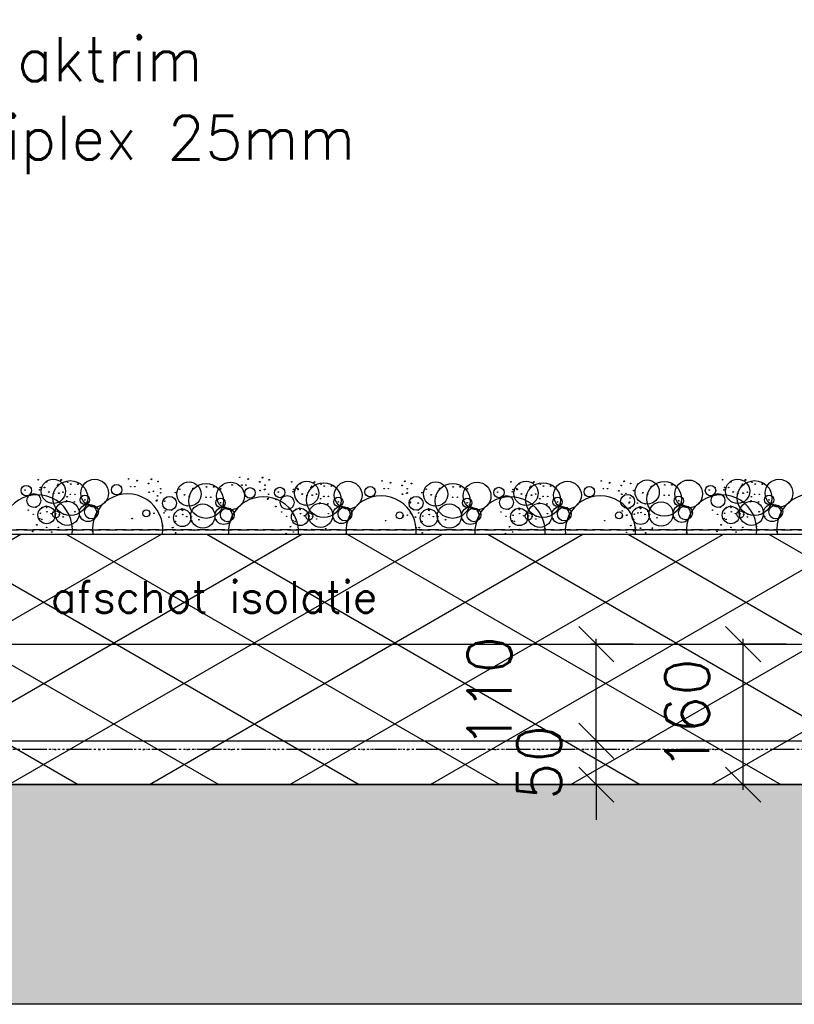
# Model space of a CAD drawing. Extents: x 149262 to 371235, y 141599 to 287858.
# Tile 50 of 60: x 155508 to 156390, y 192652 to 193772. Entities that reach past the tile are written whole.
import ezdxf

# ---------------------------------------------------------------- set-up
doc = ezdxf.new("R2010")
doc.units = 0
doc.header["$LTSCALE"] = 50
doc.header["$MEASUREMENT"] = 0
doc.header["$PDMODE"] = 3
doc.header["$PDSIZE"] = 0.1
for name, pattern in [('DASHDOT', [1, 0.5, -0.25, 0, -0.25]), ('DD1', [2.66667, 1.66667, -0.5, 0, -0.5]), ('HIDDEN', [0.375, 0.25, -0.125])]:
    doc.linetypes.add(name, pattern=pattern)
doc.layers.get('0').update_dxf_attribs({"linetype": 'CONTINUOUS'})
doc.layers.get('DEFPOINTS').update_dxf_attribs({"linetype": 'CONTINUOUS'})
for name, color, linetype in [('A--A21--_F-23-', 9, 'CONTINUOUS'), ('A--A23--_F--3-', 9, 'CONTINUOUS'), ('A--L13D3_VLOEREN', 3, 'CONTINUOUS'), ('A--L21--', 3, 'CONTINUOUS'), ('A--L21--_F-23-', 4, 'CONTINUOUS'), ('A--L27DC4_DAKEN', 4, 'HIDDEN'), ('A--M$1A-_F123-', 1, 'CONTINUOUS'), ('A--T01A-18_TEKST', 1, 'CONTINUOUS'), ('A--T01A-25_TEKST', 2, 'CONTINUOUS'), ('STRAMIEN', 8, 'DD1')]:
    doc.layers.add(name, color=color, linetype=linetype)
doc.styles.add('HIEMSTRA', font='romans.shx')
doc.dimstyles.get("Standard").update_dxf_attribs({"dimscale": 50, "dimtxt": 2.5, "dimasz": 2, "dimexe": 0.3, "dimexo": 0.3, "dimgap": 2, "dimtad": 1, "dimdec": 0, "dimzin": 0, "dimdsep": 46, "dimtxsty": 'HIEMSTRA', "dimblk1": 'OBLIQUE', "dimblk2": 'OBLIQUE', "dimsah": 1, "dimcen": 0.09, "dimdle": 0.3, "dimclrd": 1, "dimclre": 1, "dimclrt": 2, "dimadec": 0, "dimazin": 0, "dimtfac": 1, "dimtdec": 4, "dimtix": 1, "dimtmove": 2, "dimatfit": 3, "dimldrblk": 'OBLIQUE', "dimfxl": 0, "dimtvp": 625, "dimtolj": 1, "dimtzin": 0, "dimarcsym": 0})

# ---------------------------------------------------------------- blocks, each defined once
blk = doc.blocks.new('_OBLIQUE')
at = {"color": 0, "linetype": 'ByBlock'}
blk.add_line((-0.5, -0.5), (0.5, 0.5), dxfattribs=at)
blk = doc.blocks.new('*D254')
at = {"layer": 'A--M$1A-_F123-', "color": 1, "lineweight": -2}
for p, q in [((156164.7, 192951.7), (156164.7, 192991.7)), ((156200.7, 192951.7), (156158.7, 192951.7)), ((156164.7, 192901.8), (156164.7, 192951.7)), ((156343.3, 192901.8), (156158.7, 192901.8)), ((156164.7, 192901.8), (156164.7, 192861.8))]:
    blk.add_line(p, q, dxfattribs=at)
at = {"layer": 'DEFPOINTS', "color": 0}
for p in [(156164.7, 192951.7), (156206.7, 192951.7), (156349.3, 192901.8)]:
    blk.add_point(p, dxfattribs=at)
at = {"layer": 'A--M$1A-_F123-', "color": 1, "lineweight": -2, "xscale": 40, "yscale": 40, "zscale": 40}
for p, rotation in [((156164.7, 192951.7), 270), ((156164.7, 192901.8), 90)]:
    blk.add_blockref('_OBLIQUE', p, dxfattribs=dict(at, rotation=rotation))
at = {"layer": 'A--M$1A-_F123-', "color": 2, "insert": (156099.7, 192926.8), "char_height": 50, "attachment_point": 5, "rotation": 90, "style": 'HIEMSTRA'}
blk.add_mtext('\\A1;50', dxfattribs=at)
blk = doc.blocks.new('*D255')
at = {"layer": 'A--M$1A-_F123-', "color": 1, "lineweight": -2}
for p, q in [((156164.7, 192945.7), (156164.7, 193067.7)), ((156206.7, 193061.7), (156158.7, 193061.7)), ((156206.7, 192951.7), (156158.7, 192951.7))]:
    blk.add_line(p, q, dxfattribs=at)
at = {"layer": 'DEFPOINTS', "color": 0}
for p in [(156164.7, 193061.7), (156212.7, 193061.7), (156212.7, 192951.7)]:
    blk.add_point(p, dxfattribs=at)
at = {"layer": 'A--M$1A-_F123-', "color": 1, "lineweight": -2, "xscale": 40, "yscale": 40, "zscale": 40}
for p, rotation in [((156164.7, 193061.7), 90), ((156164.7, 192951.7), 270)]:
    blk.add_blockref('_OBLIQUE', p, dxfattribs=dict(at, rotation=rotation))
at = {"layer": 'A--M$1A-_F123-', "color": 2, "insert": (156043, 193006.7), "char_height": 50, "attachment_point": 5, "rotation": 90, "style": 'HIEMSTRA'}
blk.add_mtext('\\A1;110', dxfattribs=at)
blk = doc.blocks.new('*D256')
at = {"layer": 'A--M$1A-_F123-', "color": 1, "lineweight": -2}
for p, q in [((156332, 192895.8), (156332, 193067.7)), ((156381.1, 193061.7), (156326, 193061.7)), ((156381.9, 192901.8), (156326, 192901.8))]:
    blk.add_line(p, q, dxfattribs=at)
at = {"layer": 'DEFPOINTS', "color": 0}
for p in [(156332, 193061.7), (156387.1, 193061.7), (156387.9, 192901.8)]:
    blk.add_point(p, dxfattribs=at)
at = {"layer": 'A--M$1A-_F123-', "color": 1, "lineweight": -2, "xscale": 40, "yscale": 40, "zscale": 40}
for p, rotation in [((156332, 193061.7), 90), ((156332, 192901.8), 270)]:
    blk.add_blockref('_OBLIQUE', p, dxfattribs=dict(at, rotation=rotation))
at = {"layer": 'A--M$1A-_F123-', "color": 2, "insert": (156268.2, 192981.3), "char_height": 50, "attachment_point": 5, "rotation": 90, "style": 'HIEMSTRA'}
blk.add_mtext('\\A1;160', dxfattribs=at)

msp = doc.modelspace()

# ---------------------------------------------------------------- hatches: boundary and pattern name
at = {"layer": 'A--A21--_F-23-'}
h = msp.add_hatch(dxfattribs=at)
h.set_pattern_fill('ALFAISO', color=256, scale=80, angle=270, style=0, pattern_type=2)
h.set_pattern_definition([(330, (40255.29, 86645.88), (40, 69.282032), []), (30, (40255.29, 86645.88), (-40, 69.282032), [])])
h.paths.add_polyline_path([(163663, 193186.8), (163663, 192901.8), (154851.7, 192901.8), (154851.7, 193186.8)])
at = {"layer": 'A--A23--_F--3-'}
h = msp.add_hatch(dxfattribs=at)
h.set_pattern_fill('ALFABET', color=256, scale=20, angle=1, style=0, pattern_type=2)
h.set_pattern_definition([(46, (40295.29, 86645.88), (-86.32078, 83.359004), []), (51, (40295.29, 86645.88), (143.64922, -10.04493), [15, -165]), (356, (40295.29, 86645.88), (-30.37155, 149.9312), [12, -132]), (101.4514, (40307.26, 86645.04), (113.27778, 139.88618), [12.74804, -140.22842]), (47.1842, (40294.6, 86685.88), (213.99344, -29.37358), [22.5, -247.5]), (97.6356, (40312.43, 86683.43), (183.50393, 198.05632), [19.12206, -210.3426]), (352.1842, (40294.6, 86685.88), (183.50378, 198.05647), [18, -198]), (22, (40314.77, 86676.23), (120.76856, -78.42802), [15, -165]), (327, (40314.77, 86676.23), (46.12453, 145.85721), [12, -132]), (72.4514, (40324.83, 86669.69), (166.89315, 67.42906), [12.74804, -140.22842]), (38.5, (40295.29, 86645.88), (1.269641, 66.611074), [0, -130.4, 0, -134, 0, -132.5]), (8.5, (40295.29, 86645.88), (51.229207, 79.788568), [0, -76.4, 0, -127.4, 0, -50.5]), (328.5, (40250.7, 86645.103), (106.826954, -2.64699), [0, -50, 0, -156, 0, -207]), (318.5, (40230.7, 86644.75), (116.270055, 22.05355), [0, -65, 0, -103.6, 0, -147]), (318.5, (40230.7, 86644.75), (116.270055, 22.05355), [0, -65, 0, -103.6, 0, -147])])
h.paths.add_polyline_path([(163673, 192901.7), (163673, 192651.8), (154861.7, 192651.8), (154861.7, 192901.8)])

# ---------------------------------------------------------------- linework, layer by layer
for centre, radius in [((155515.7, 193236.4), 5.94), ((155529.3, 193248.7), 0.331), ((155546.4, 193235.6), 13.8), ((155538.7, 193246.4), 0.331), ((155539, 193246.9), 0.331), ((155565.8, 193227.9), 19.8), ((155551.2, 193242), 0.331), ((155551.9, 193243.6), 0.331), ((155552.2, 193243.4), 0.331), ((155555.1, 193248.1), 0.331), ((155555.4, 193248.6), 0.331), ((155562.8, 193245.8), 0.331), ((155566.3, 193243.8), 0.331), ((155566.4, 193243.8), 0.331), ((155574.3, 193243.9), 0.331), ((155574.5, 193243.8), 0.331), ((155574.7, 193243.8), 0.331), ((155593.6, 193233.5), 15.8), ((155618.6, 193237.4), 5.94), ((155632.2, 193249.7), 0.331), ((155641.6, 193247.3), 0.331), ((155641.9, 193247.8), 0.331), ((155654.8, 193244.6), 0.331), ((155655.1, 193244.4), 0.331), ((155658, 193249.1), 0.331), ((155658.3, 193249.6), 0.331), ((155665.7, 193246.7), 0.331), ((155701, 193232.4), 13.8), ((155720.4, 193224.6), 19.8), ((155748.2, 193230.3), 15.8), ((155750.1, 193242.9), 0.331), ((155758.7, 193251.5), 0.331), ((155761.1, 193242.7), 0.331), ((155765.8, 193242.7), 0.331), ((155768.1, 193249.2), 0.331), ((155768.4, 193249.7), 0.331), ((155781.3, 193246.4), 0.331), ((155781.6, 193246.3), 0.331), ((155784.6, 193251), 0.331), ((155784.9, 193251.4), 0.331), ((155787.4, 193242.6), 0.331), ((155792.2, 193248.6), 0.331), ((155817.9, 193246.4), 0.331), ((155835, 193233.3), 13.8), ((155827.3, 193244.1), 0.331), ((155827.6, 193244.6), 0.331), ((155854.4, 193225.6), 19.8), ((155840.5, 193241.3), 0.331), ((155843.7, 193245.9), 0.331), ((155844, 193246.3), 0.331), ((155851.4, 193243.5), 0.331), ((155854.9, 193241.6), 0.331), ((155855, 193241.5), 0.331), ((155862.9, 193241.6), 0.331), ((155863.1, 193241.6), 0.331), ((155863.3, 193241.5), 0.331), ((155882.2, 193231.2), 15.8), ((155920.8, 193247.4), 0.331), ((155930.2, 193245), 0.331), ((155930.5, 193245.5), 0.331), ((155943.4, 193242.3), 0.331), ((155943.7, 193242.1), 0.331), ((155946.6, 193246.8), 0.331), ((155946.9, 193247.3), 0.331), ((155954.3, 193244.5), 0.331), ((155981.8, 193232.4), 13.8), ((156001.2, 193224.6), 19.8), ((156029, 193230.3), 15.8), ((156067.5, 193246.4), 0.331), ((156084.7, 193233.3), 13.8), ((156076.9, 193244.1), 0.331), ((156077.2, 193244.6), 0.331), ((156104.1, 193225.6), 19.8), ((156090.2, 193241.3), 0.331), ((156093.4, 193245.9), 0.331), ((156093.7, 193246.3), 0.331), ((156101, 193243.5), 0.331), ((156104.5, 193241.6), 0.331), ((156104.7, 193241.5), 0.331), ((156112.6, 193241.6), 0.331), ((156112.7, 193241.6), 0.331), ((156112.9, 193241.5), 0.331), ((156131.9, 193231.2), 15.8), ((156170.4, 193247.4), 0.331), ((156179.8, 193245), 0.331), ((156180.1, 193245.5), 0.331), ((156193.1, 193242.3), 0.331), ((156193.3, 193242.1), 0.331), ((156196.3, 193246.8), 0.331), ((156196.6, 193247.3), 0.331), ((156203.9, 193244.5), 0.331), ((156222.7, 193234.7), 13.8), ((156242.1, 193226.9), 19.8), ((156242.6, 193242.9), 0.331), ((156242.7, 193242.9), 0.331), ((156250.6, 193242.9), 0.331), ((156250.8, 193242.9), 0.331), ((156250.9, 193242.9), 0.331), ((156269.9, 193232.6), 15.8), ((156294.8, 193236.4), 5.94), ((156308.5, 193248.7), 0.331), ((156325.6, 193235.6), 13.8), ((156317.9, 193246.4), 0.331), ((156318.2, 193246.9), 0.331), ((156345, 193227.9), 19.8), ((156330.3, 193242), 0.331), ((156331.1, 193243.6), 0.331), ((156331.4, 193243.4), 0.331), ((156334.3, 193248.1), 0.331), ((156334.6, 193248.6), 0.331), ((156341.9, 193245.8), 0.331), ((156345.5, 193243.8), 0.331), ((156345.6, 193243.8), 0.331), ((156353.5, 193243.9), 0.331), ((156353.7, 193243.8), 0.331), ((156353.8, 193243.8), 0.331), ((156372.8, 193233.5), 15.8), ((155514.2, 193237), 0.331), ((155524.2, 193225.1), 7.92), ((155520.6, 193240.1), 0.331), ((155530.9, 193237.3), 0.331), ((155530.9, 193237.3), 0.331), ((155531.7, 193239.9), 0.331), ((155536.4, 193239.9), 0.331), ((155541.2, 193234.7), 0.331), ((155541.5, 193234.9), 0.331), ((155546.7, 193233.2), 0.331), ((155552.5, 193233.7), 0.331), ((155552.8, 193233.5), 0.331), ((155557.5, 193234.6), 0.331), ((155565.9, 193232.1), 0.331), ((155571.1, 193232.1), 0.331), ((155582.4, 193225.8), 5.32), ((155623.5, 193241), 0.331), ((155634.6, 193240.9), 0.331), ((155639.3, 193240.9), 0.331), ((155655.4, 193234.6), 0.331), ((155655.7, 193234.4), 0.331), ((155660.4, 193235.6), 0.331), ((155665.1, 193230.3), 0.331), ((155668.7, 193238.5), 0.331), ((155668.7, 193233.8), 0.331), ((155685.4, 193234.1), 0.331), ((155685.4, 193234.1), 0.331), ((155690.4, 193237.9), 0.331), ((155695.7, 193231.4), 0.331), ((155696, 193231.7), 0.331), ((155705.7, 193238.8), 0.331), ((155720.8, 193240.6), 0.331), ((155721, 193240.6), 0.331), ((155728.9, 193240.7), 0.331), ((155729, 193240.6), 0.331), ((155729.2, 193240.6), 0.331), ((155737, 193238.4), 0.331), ((155770.4, 193233.8), 5.94), ((155781.9, 193236.5), 0.331), ((155782.2, 193236.3), 0.331), ((155786.9, 193237.5), 0.331), ((155787.4, 193237.9), 0.331), ((155791.6, 193232.2), 0.331), ((155804.3, 193234.2), 5.94), ((155802.8, 193234.7), 0.331), ((155812.8, 193222.8), 7.92), ((155809.2, 193237.8), 0.331), ((155819.5, 193235.1), 0.331), ((155819.5, 193235.1), 0.331), ((155820.3, 193237.6), 0.331), ((155824.5, 193238.8), 0.331), ((155825, 193237.6), 0.331), ((155829.8, 193232.4), 0.331), ((155830.1, 193232.6), 0.331), ((155835.3, 193230.9), 0.331), ((155839.8, 193239.8), 0.331), ((155840.8, 193241.2), 0.331), ((155841.1, 193231.4), 0.331), ((155841.4, 193231.2), 0.331), ((155846.1, 193232.4), 0.331), ((155907.2, 193235.1), 5.94), ((155912.1, 193238.7), 0.331), ((155923.2, 193238.6), 0.331), ((155927.9, 193238.6), 0.331), ((155944, 193232.3), 0.331), ((155944.3, 193232.1), 0.331), ((155949, 193233.3), 0.331), ((155949.5, 193238.5), 0.331), ((155949.5, 193233.8), 0.331), ((155966.2, 193234.1), 0.331), ((155966.2, 193234.1), 0.331), ((155971.2, 193237.9), 0.331), ((155976.5, 193231.4), 0.331), ((155976.8, 193231.7), 0.331), ((155986.5, 193238.8), 0.331), ((156001.6, 193240.6), 0.331), ((156001.8, 193240.6), 0.331), ((156009.7, 193240.7), 0.331), ((156009.8, 193240.6), 0.331), ((156010, 193240.6), 0.331), ((156017.8, 193238.4), 0.331), ((156053.9, 193234.2), 5.94), ((156052.4, 193234.7), 0.331), ((156062.4, 193222.8), 7.92), ((156058.9, 193237.8), 0.331), ((156069.1, 193235.1), 0.331), ((156069.1, 193235.1), 0.331), ((156069.9, 193237.6), 0.331), ((156074.1, 193238.8), 0.331), ((156074.6, 193237.6), 0.331), ((156079.4, 193232.4), 0.331), ((156079.7, 193232.6), 0.331), ((156084.9, 193230.9), 0.331), ((156089.4, 193239.8), 0.331), ((156090.4, 193241.2), 0.331), ((156090.7, 193231.4), 0.331), ((156091, 193231.2), 0.331), ((156095.7, 193232.4), 0.331), ((156156.8, 193235.1), 5.94), ((156161.8, 193238.7), 0.331), ((156172.8, 193238.6), 0.331), ((156177.5, 193238.6), 0.331), ((156190.4, 193236.1), 0.331), ((156200.4, 193224.1), 7.92), ((156193.6, 193232.3), 0.331), ((156193.9, 193232.1), 0.331), ((156198.6, 193233.3), 0.331), ((156207.2, 193236.4), 0.331), ((156207.2, 193236.4), 0.331), ((156217.4, 193233.7), 0.331), ((156217.8, 193234), 0.331), ((156223, 193232.2), 0.331), ((156227.4, 193241.1), 0.331), ((156242.1, 193231.1), 0.331), ((156247.4, 193231.1), 0.331), ((156293.3, 193237), 0.331), ((156303.3, 193225.1), 7.92), ((156299.8, 193240.1), 0.331), ((156310, 193237.3), 0.331), ((156310, 193237.3), 0.331), ((156310.8, 193239.9), 0.331), ((156315.5, 193239.9), 0.331), ((156320.3, 193234.7), 0.331), ((156320.7, 193234.9), 0.331), ((156325.9, 193233.2), 0.331), ((156331.7, 193233.7), 0.331), ((156332, 193233.5), 0.331), ((156336.7, 193234.6), 0.331), ((156345, 193232.1), 0.331), ((156350.3, 193232.1), 0.331), ((156361.5, 193225.8), 5.32), ((155544.6, 193222.2), 0.331), ((155544.6, 193222.2), 0.331), ((155562.2, 193210.6), 13.8), ((155561, 193223.7), 0.331), ((155561.6, 193224.7), 0.331), ((155562.2, 193229.4), 0.331), ((155570.4, 193223.5), 0.331), ((155585.9, 193211), 9.89), ((155582.4, 193225.8), 0.331), ((155582.4, 193225.8), 0.331), ((155590, 193212.1), 7.91), ((155585, 193223.2), 0.331), ((155585, 193223.2), 0.331), ((155585, 193223.2), 0.331), ((155585, 193223.2), 0.331), ((155663.9, 193224.7), 0.331), ((155664.5, 193225.6), 0.331), ((155678.7, 193221.9), 7.92), ((155673.3, 193224.4), 0.331), ((155699.1, 193219), 0.331), ((155699.1, 193219), 0.331), ((155701.2, 193230), 0.331), ((155716.7, 193207.4), 13.8), ((155720.4, 193228.8), 0.331), ((155725.7, 193228.8), 0.331), ((155736.9, 193222.6), 5.32), ((155736.9, 193222.6), 0.331), ((155736.9, 193222.6), 0.331), ((155739.5, 193220), 0.331), ((155739.5, 193220), 0.331), ((155739.5, 193220), 0.331), ((155739.5, 193220), 0.331), ((155790.4, 193226.6), 0.331), ((155791, 193227.5), 0.331), ((155799.8, 193226.3), 0.331), ((155833.2, 193219.9), 0.331), ((155833.2, 193219.9), 0.331), ((155850.8, 193208.3), 13.8), ((155849.6, 193221.5), 0.331), ((155850.2, 193222.4), 0.331), ((155850.8, 193227.1), 0.331), ((155854.5, 193229.8), 0.331), ((155859, 193221.2), 0.331), ((155859.7, 193229.8), 0.331), ((155871, 193223.5), 5.32), ((155871, 193223.5), 0.331), ((155871, 193223.5), 0.331), ((155873.6, 193220.9), 0.331), ((155873.6, 193220.9), 0.331), ((155873.6, 193220.9), 0.331), ((155873.6, 193220.9), 0.331), ((155959.5, 193221.9), 7.92), ((155952.5, 193222.4), 0.331), ((155953.1, 193223.3), 0.331), ((155953.7, 193228), 0.331), ((155961.9, 193222.2), 0.331), ((155979.9, 193219), 0.331), ((155979.9, 193219), 0.331), ((155982, 193230), 0.331), ((155997.5, 193207.4), 13.8), ((156001.2, 193228.8), 0.331), ((156006.5, 193228.8), 0.331), ((156017.7, 193222.6), 5.32), ((156017.7, 193222.6), 0.331), ((156017.7, 193222.6), 0.331), ((156020.3, 193220), 0.331), ((156020.3, 193220), 0.331), ((156020.3, 193220), 0.331), ((156020.3, 193220), 0.331), ((156082.8, 193219.9), 0.331), ((156082.8, 193219.9), 0.331), ((156100.4, 193208.3), 13.8), ((156099.2, 193221.5), 0.331), ((156099.8, 193222.4), 0.331), ((156100.4, 193227.1), 0.331), ((156104.1, 193229.8), 0.331), ((156108.7, 193221.2), 0.331), ((156109.4, 193229.8), 0.331), ((156120.6, 193223.5), 5.32), ((156120.6, 193223.5), 0.331), ((156120.6, 193223.5), 0.331), ((156123.2, 193220.9), 0.331), ((156123.2, 193220.9), 0.331), ((156123.2, 193220.9), 0.331), ((156123.2, 193220.9), 0.331), ((156202.1, 193222.4), 0.331), ((156202.7, 193223.3), 0.331), ((156203.3, 193228), 0.331), ((156211.5, 193222.2), 0.331), ((156220.9, 193221.3), 0.331), ((156220.9, 193221.3), 0.331), ((156238.5, 193209.7), 13.8), ((156262.1, 193210), 9.89), ((156258.6, 193224.8), 5.32), ((156258.6, 193224.8), 0.331), ((156258.6, 193224.8), 0.331), ((156261.3, 193222.2), 0.331), ((156261.3, 193222.2), 0.331), ((156261.3, 193222.2), 0.331), ((156261.3, 193222.2), 0.331), ((156323.8, 193222.2), 0.331), ((156323.8, 193222.2), 0.331), ((156341.4, 193210.6), 13.8), ((156340.2, 193223.7), 0.331), ((156340.8, 193224.7), 0.331), ((156341.4, 193229.4), 0.331), ((156349.6, 193223.5), 0.331), ((156365, 193211), 9.89), ((156361.5, 193225.8), 0.331), ((156361.5, 193225.8), 0.331), ((156369.2, 193212.1), 7.91), ((156364.1, 193223.2), 0.331), ((156364.1, 193223.2), 0.331), ((156364.1, 193223.2), 0.331), ((156364.1, 193223.2), 0.331), ((155518, 193214.2), 0.331), ((155523.6, 193209.4), 0.331), ((155526.5, 193217.4), 0.331), ((155526.6, 193217.4), 0.331), ((155538.8, 193208.6), 9.89), ((155531.8, 193210.6), 0.331), ((155533.7, 193217.2), 0.331), ((155538.4, 193218.8), 0.331), ((155538.8, 193217), 0.331), ((155539.3, 193212.3), 0.331), ((155543.9, 193210.1), 0.331), ((155549.4, 193209.5), 3.96), ((155547.5, 193213.5), 0.331), ((155549, 193209.9), 0.331), ((155553.3, 193209), 0.331), ((155558.1, 193209.6), 0.331), ((155571, 193212.3), 0.331), ((155582.7, 193215.5), 0.331), ((155582.7, 193215.5), 0.331), ((155582.7, 193215.5), 0.331), ((155582.7, 193215.5), 0.331), ((155594.5, 193216.1), 0.331), ((155652.3, 193210.5), 3.96), ((155656.2, 193209.9), 0.331), ((155661, 193210.6), 0.331), ((155672.5, 193211), 0.331), ((155673.9, 193213.3), 0.331), ((155681, 193214.2), 0.331), ((155681.2, 193214.2), 0.331), ((155693.3, 193205.4), 9.89), ((155688.3, 193213.9), 0.331), ((155693, 193215.6), 0.331), ((155693.4, 193213.8), 0.331), ((155693.8, 193209.1), 0.331), ((155702, 193210.3), 0.331), ((155740.4, 193207.7), 9.89), ((155744.6, 193208.9), 7.91), ((155737.3, 193212.3), 0.331), ((155737.3, 193212.3), 0.331), ((155737.3, 193212.3), 0.331), ((155737.3, 193212.3), 0.331), ((155749, 193212.9), 0.331), ((155799.8, 193218.3), 0.331), ((155799.9, 193218.3), 0.331), ((155806.6, 193212), 0.331), ((155815.1, 193215.1), 0.331), ((155815.2, 193215.1), 0.331), ((155827.4, 193206.4), 9.89), ((155820.4, 193208.3), 0.331), ((155822.3, 193214.9), 0.331), ((155827, 193216.6), 0.331), ((155827.4, 193214.8), 0.331), ((155827.9, 193210.1), 0.331), ((155832.5, 193207.8), 0.331), ((155838, 193207.2), 3.96), ((155836.1, 193211.2), 0.331), ((155837.6, 193207.7), 0.331), ((155859.6, 193210.1), 0.331), ((155874.5, 193208.7), 9.89), ((155878.6, 193209.8), 7.91), ((155871.3, 193213.2), 0.331), ((155871.3, 193213.2), 0.331), ((155871.3, 193213.2), 0.331), ((155871.3, 193213.2), 0.331), ((155883.1, 193213.9), 0.331), ((155940.9, 193208.2), 3.96), ((155944.8, 193207.7), 0.331), ((155949.6, 193208.3), 0.331), ((155953.3, 193211), 0.331), ((155961.8, 193214.2), 0.331), ((155962, 193214.2), 0.331), ((155962.5, 193211), 0.331), ((155974.1, 193205.4), 9.89), ((155969.1, 193213.9), 0.331), ((155973.8, 193215.6), 0.331), ((155974.2, 193213.8), 0.331), ((155974.6, 193209.1), 0.331), ((155982.8, 193210.3), 0.331), ((156021.2, 193207.7), 9.89), ((156025.4, 193208.9), 7.91), ((156018.1, 193212.3), 0.331), ((156018.1, 193212.3), 0.331), ((156018.1, 193212.3), 0.331), ((156018.1, 193212.3), 0.331), ((156029.8, 193212.9), 0.331), ((156056.2, 193212), 0.331), ((156064.7, 193215.1), 0.331), ((156064.9, 193215.1), 0.331), ((156077, 193206.4), 9.89), ((156070, 193208.3), 0.331), ((156072, 193214.9), 0.331), ((156076.7, 193216.6), 0.331), ((156077.1, 193214.8), 0.331), ((156077.5, 193210.1), 0.331), ((156082.1, 193207.8), 0.331), ((156087.7, 193207.2), 3.96), ((156085.7, 193211.2), 0.331), ((156087.2, 193207.7), 0.331), ((156109.2, 193210.1), 0.331), ((156124.1, 193208.7), 9.89), ((156128.3, 193209.8), 7.91), ((156121, 193213.2), 0.331), ((156121, 193213.2), 0.331), ((156121, 193213.2), 0.331), ((156121, 193213.2), 0.331), ((156132.7, 193213.9), 0.331), ((156190.6, 193208.2), 3.96), ((156194.3, 193213.3), 0.331), ((156194.4, 193207.7), 0.331), ((156199.2, 193208.3), 0.331), ((156199.8, 193208.5), 0.331), ((156202.8, 193216.4), 0.331), ((156202.9, 193216.5), 0.331), ((156215.1, 193207.7), 9.89), ((156208, 193209.6), 0.331), ((156210, 193216.2), 0.331), ((156212.1, 193211), 0.331), ((156214.7, 193217.9), 0.331), ((156215.1, 193216.1), 0.331), ((156215.6, 193211.4), 0.331), ((156220.2, 193209.1), 0.331), ((156223.8, 193212.6), 0.331), ((156225.3, 193209), 0.331), ((156266.3, 193211.1), 7.91), ((156259, 193214.6), 0.331), ((156259, 193214.6), 0.331), ((156259, 193214.6), 0.331), ((156259, 193214.6), 0.331), ((156270.8, 193215.2), 0.331), ((156297.2, 193214.2), 0.331), ((156302.7, 193209.4), 0.331), ((156305.7, 193217.4), 0.331), ((156305.8, 193217.4), 0.331), ((156318, 193208.6), 9.89), ((156310.9, 193210.6), 0.331), ((156312.9, 193217.2), 0.331), ((156317.6, 193218.8), 0.331), ((156318, 193217), 0.331), ((156318.5, 193212.3), 0.331), ((156323.1, 193210.1), 0.331), ((156328.6, 193209.5), 3.96), ((156326.7, 193213.5), 0.331), ((156328.2, 193209.9), 0.331), ((156332.5, 193209), 0.331), ((156337.2, 193209.6), 0.331), ((156350.2, 193212.3), 0.331), ((156361.9, 193215.5), 0.331), ((156361.9, 193215.5), 0.331), ((156361.9, 193215.5), 0.331), ((156361.9, 193215.5), 0.331), ((156373.7, 193216.1), 0.331), ((155527.7, 193197.4), 0.331), ((155527.9, 193197.5), 0.331), ((155530.9, 193204.5), 0.331), ((155533.3, 193203.6), 0.331), ((155549.5, 193205.2), 0.331), ((155557.7, 193206.4), 0.331), ((155577.2, 193206.5), 0.331), ((155636.2, 193204.5), 0.331), ((155678.1, 193206.2), 0.331), ((155685.4, 193201.3), 0.331), ((155686.3, 193207.4), 0.331), ((155698.4, 193206.8), 0.331), ((155703.5, 193206.7), 0.331), ((155704, 193202), 0.331), ((155712.2, 193203.2), 0.331), ((155731.8, 193203.2), 0.331), ((155812.2, 193207.1), 0.331), ((155819.5, 193202.2), 0.331), ((155821.9, 193201.3), 0.331), ((155838.1, 193203), 0.331), ((155841.9, 193206.7), 0.331), ((155846.3, 193204.1), 0.331), ((155846.7, 193207.4), 0.331), ((155865.8, 193204.2), 0.331), ((155924.8, 193202.2), 0.331), ((155958.9, 193206.2), 0.331), ((155966.2, 193201.3), 0.331), ((155967.1, 193207.4), 0.331), ((155979.2, 193206.8), 0.331), ((155984.3, 193206.7), 0.331), ((155984.8, 193202), 0.331), ((155993, 193203.2), 0.331), ((156012.6, 193203.2), 0.331), ((156061.8, 193207.1), 0.331), ((156069.1, 193202.2), 0.331), ((156071.5, 193201.3), 0.331), ((156087.7, 193203), 0.331), ((156091.5, 193206.7), 0.331), ((156095.9, 193204.1), 0.331), ((156096.3, 193207.4), 0.331), ((156115.5, 193204.2), 0.331), ((156174.4, 193202.2), 0.331), ((156204, 193196.5), 0.331), ((156204.2, 193196.6), 0.331), ((156207.2, 193203.6), 0.331), ((156225.7, 193204.3), 0.331), ((156233.9, 193205.5), 0.331), ((156253.5, 193205.5), 0.331), ((156306.8, 193197.4), 0.331), ((156307.1, 193197.5), 0.331), ((156310, 193204.5), 0.331), ((156312.5, 193203.6), 0.331), ((156328.6, 193205.2), 0.331), ((156336.8, 193206.4), 0.331), ((156356.4, 193206.5), 0.331), ((155523, 193189.8), 0.331), ((155531.2, 193191.6), 0.331), ((155538.8, 193194.5), 0.331), ((155544.7, 193189.2), 0.331), ((155552.3, 193194.5), 0.331), ((155568.1, 193195.3), 0.331), ((155568.1, 193195.3), 0.331), ((155568.1, 193195.3), 0.331), ((155568.1, 193195.3), 0.331), ((155591.3, 193189.7), 0.331), ((155671, 193196.2), 0.331), ((155671, 193196.2), 0.331), ((155671, 193196.2), 0.331), ((155671, 193196.2), 0.331), ((155682.2, 193194.2), 0.331), ((155682.5, 193194.3), 0.331), ((155685.7, 193188.3), 0.331), ((155693.4, 193191.3), 0.331), ((155706.9, 193191.3), 0.331), ((155811.6, 193187.5), 0.331), ((155816.3, 193195.2), 0.331), ((155816.5, 193195.3), 0.331), ((155819.8, 193189.3), 0.331), ((155827.4, 193192.2), 0.331), ((155840.9, 193192.2), 0.331), ((155856.7, 193193), 0.331), ((155856.7, 193193), 0.331), ((155856.7, 193193), 0.331), ((155856.7, 193193), 0.331), ((155879.9, 193187.4), 0.331), ((155959.6, 193194), 0.331), ((155959.6, 193194), 0.331), ((155959.6, 193194), 0.331), ((155959.6, 193194), 0.331), ((155963, 193194.2), 0.331), ((155963.3, 193194.3), 0.331), ((155966.5, 193188.3), 0.331), ((155974.2, 193191.3), 0.331), ((155987.7, 193191.3), 0.331), ((156061.2, 193187.5), 0.331), ((156065.9, 193195.2), 0.331), ((156066.2, 193195.3), 0.331), ((156069.4, 193189.3), 0.331), ((156077.1, 193192.2), 0.331), ((156090.6, 193192.2), 0.331), ((156106.3, 193193), 0.331), ((156106.3, 193193), 0.331), ((156106.3, 193193), 0.331), ((156106.3, 193193), 0.331), ((156129.5, 193187.4), 0.331), ((156199.3, 193188.9), 0.331), ((156207.5, 193190.6), 0.331), ((156209.2, 193194), 0.331), ((156209.2, 193194), 0.331), ((156209.2, 193194), 0.331), ((156209.2, 193194), 0.331), ((156215.1, 193193.6), 0.331), ((156221, 193188.3), 0.331), ((156228.6, 193193.6), 0.331), ((156267.5, 193188.7), 0.331), ((156302.2, 193189.8), 0.331), ((156310.4, 193191.6), 0.331), ((156318, 193194.5), 0.331), ((156323.9, 193189.2), 0.331), ((156331.5, 193194.5), 0.331), ((156347.2, 193195.3), 0.331), ((156347.2, 193195.3), 0.331), ((156347.2, 193195.3), 0.331), ((156347.2, 193195.3), 0.331), ((156370.4, 193189.7), 0.331)]:
    msp.add_circle(centre, radius)
for centre, start, end in [((155528.2, 193191.7), 352.9574, 187.0426), ((155631.1, 193192.6), 351.5931, 188.4069), ((156307.4, 193191.7), 352.9574, 187.0426), ((156410.3, 193192.6), 351.5931, 188.4069), ((155785.7, 193189.4), 356.2296, 183.7704), ((155919.7, 193190.4), 354.8736, 185.1264), ((156066.5, 193189.4), 356.2296, 183.7704), ((156169.4, 193190.4), 354.8736, 185.1264)]:
    msp.add_arc(centre, 40, start, end)
at = {"layer": 'A--L13D3_VLOEREN'}
msp.add_lwpolyline([(163663, 193186.8), (163663, 192901.8), (154851.7, 192901.8), (154851.7, 193186.8)], close=True, dxfattribs=at)
at = {"layer": 'A--L21--'}
for p, q in [((154861.8, 193061.7), (163663, 193061.7)), ((154861.8, 192951.7), (163663, 192951.7))]:
    msp.add_line(p, q, dxfattribs=at)
at = {"layer": 'A--L21--_F-23-', "linetype": 'Continuous'}
msp.add_lwpolyline([(163673, 192901.7), (163673, 192651.8), (154861.7, 192651.8), (154861.7, 192901.8)], close=True, dxfattribs=at)
at = {"layer": 'A--L27DC4_DAKEN'}
for points in [[(163673, 193772.3), (163673, 193191.8), (154963, 193191.8)], [(154856.5, 193759.8), (154856.7, 193191.8), (163663, 193191.8)]]:
    msp.add_lwpolyline(points, dxfattribs=at)
at = {"layer": 'STRAMIEN', "color": 8, "linetype": 'DASHDOT', "ltscale": 0.1}
msp.add_line((160797, 192941.8), (149663, 192941.8), dxfattribs=at)
at = {"layer": 'STRAMIEN', "linetype": 'DASHDOT'}
msp.add_line((160797, 192941.8), (150163, 192941.8), dxfattribs=at)

# ---------------------------------------------------------------- texts
at = {"layer": 'A--T01A-18_TEKST', "style": 'HIEMSTRA'}
msp.add_text('afschot isolatie', height=36, dxfattribs=at).set_placement((155543.5, 193097.4))
at = {"layer": 'A--T01A-25_TEKST', "style": 'HIEMSTRA'}
for s, p in [('alu.daktrim', (155344.2, 193702.3)), ('multiplex 25mm', (155344.2, 193613))]:
    msp.add_text(s, height=50, dxfattribs=at).set_placement(p)

# ---------------------------------------------------------------- dimensions: what is measured, and where the dimension line sits
at = {"layer": 'A--M$1A-_F123-'}
for base, p1, p2, picture, middle in [((156164.7, 193061.7), (156212.7, 192951.7), (156212.7, 193061.7), '*D255', (156043, 193006.7)), ((156332, 193061.7), (156387.9, 192901.8), (156387.1, 193061.7), '*D256', (156268.2, 192981.3))]:
    dim = msp.add_linear_dim(base=base, p1=p1, p2=p2, angle=270, dimstyle='Standard', override={"dimscale": 20}, dxfattribs=at)
    dim.commit()
    dim.dimension.update_dxf_attribs({"geometry": picture, "text_midpoint": middle, "dimtype": 160})
dim = msp.add_linear_dim(base=(156164.7, 192951.7), p1=(156349.3, 192901.8), p2=(156206.7, 192951.7), angle=270, dimstyle='Standard', override={"dimscale": 20}, dxfattribs=at)
dim.commit()
dim.dimension.update_dxf_attribs({"geometry": '*D254', "text_midpoint": (156099.7, 192926.8)})

doc.saveas('drawing.dxf')
